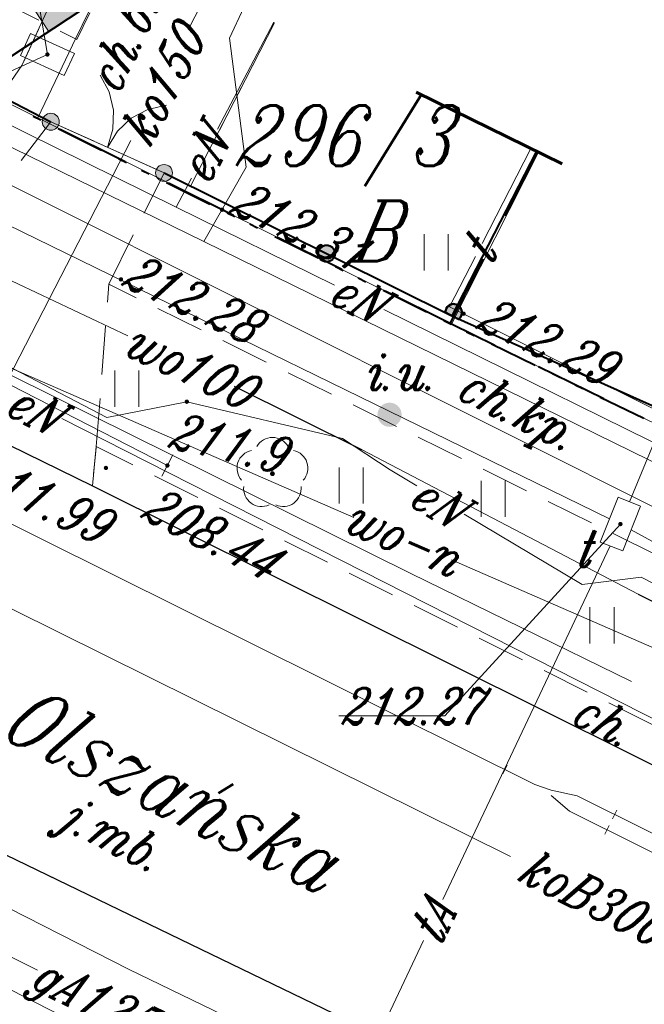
# Model space of a CAD drawing. Header units: millimetres. Extents: x -368 to -158, y 9368 to 9578.
# Tile 13 of 48: x -279 to -266, y 9486 to 9506. Entities that reach past the tile are written whole.
import ezdxf
from ezdxf.enums import TextEntityAlignment as Align

# ---------------------------------------------------------------- set-up
doc = ezdxf.new("R2010")
doc.units = ezdxf.units.MM
for name, pattern in [('Rakowicka 531_1 wstępna wersja$0$DGN Style 5', [7.845798, 3.362485, -4.483313]), ('Rakowicka 531_1 wstępna wersja$0$KTCR02-500', [1.5, 1, -0.5]), ('Rakowicka 531_1 wstępna wersja$0$KTJZ01-500', [2, 1.5, -0.5]), ('Rakowicka 531_1 wstępna wersja$0$PTTU04-500', [1.5, 1, -0.5])]:
    doc.linetypes.add(name, pattern=pattern)
for name, color, linetype, lineweight in [('-- CO_p', 51, 'Continuous', 9), ('-- CO_z', 51, 'Continuous', 9), ('Rakowicka 531_1 wstępna wersja$0$EGBD03', 250, 'Continuous', 0), ('Rakowicka 531_1 wstępna wersja$0$EGBU01', 250, 'Continuous', 0), ('Rakowicka 531_1 wstępna wersja$0$EPGPO_216', 7, 'Continuous', 0), ('Rakowicka 531_1 wstępna wersja$0$EPUPZ_251', 7, 'Continuous', 0), ('Rakowicka 531_1 wstępna wersja$0$GSLKBR', 250, 'Continuous', 13), ('Rakowicka 531_1 wstępna wersja$0$KTCR02', 250, 'Continuous', 0), ('Rakowicka 531_1 wstępna wersja$0$KTJZ01', 250, 'Continuous', 0), ('Rakowicka 531_1 wstępna wersja$0$KTKR01', 250, 'Continuous', 0), ('Rakowicka 531_1 wstępna wersja$0$KTOK05_01', 250, 'Continuous', 0), ('Rakowicka 531_1 wstępna wersja$0$KTUL01', 250, 'Continuous', 0), ('Rakowicka 531_1 wstępna wersja$0$OBOO03_02', 250, 'Continuous', 0), ('Rakowicka 531_1 wstępna wersja$0$OBOP02_01', 250, 'Continuous', 0), ('Rakowicka 531_1 wstępna wersja$0$PTTU04', 250, 'Continuous', 0), ('Rakowicka 531_1 wstępna wersja$0$SUOP03_18', 250, 'Continuous', 0), ('Rakowicka 531_1 wstępna wersja$0$SUPE_01', 250, 'Continuous', 0), ('Rakowicka 531_1 wstępna wersja$0$SUPG_01', 250, 'Continuous', 0), ('Rakowicka 531_1 wstępna wersja$0$SUPK_01', 250, 'Continuous', 0), ('Rakowicka 531_1 wstępna wersja$0$SUPT_01', 250, 'Continuous', 0), ('Rakowicka 531_1 wstępna wersja$0$SUPW_01', 250, 'Continuous', 0), ('Rakowicka 531_1 wstępna wersja$0$SUUS15_03_E', 250, 'Continuous', 0), ('Rakowicka 531_1 wstępna wersja$0$SUUS15_05_K', 250, 'Continuous', 0), ('Rakowicka 531_1 wstępna wersja$0$SUUS15_5b_K', 250, 'Continuous', 0), ('Rakowicka 531_1 wstępna wersja$0$SUUS15_7a_T', 250, 'Continuous', 0), ('Rakowicka 531_1 wstępna wersja$0$SUUS15_7b_T', 250, 'Continuous', 0), ('Rakowicka 531_1 wstępna wersja$0$SUUS25_G', 250, 'Continuous', 0), ('Rakowicka 531_1 wstępna wersja$0$SUUS31_01', 250, 'Continuous', 0), ('Rakowicka 531_1 wstępna wersja$0$SUXX_01_G', 250, 'Continuous', 0), ('Rakowicka 531_1 wstępna wersja$0$Warstwa 5', 250, 'Continuous', 0)]:
    doc.layers.add(name, color=color, linetype=linetype, lineweight=lineweight)
doc.layers.add('-- RAMKA', color=11, linetype='Continuous')
for name, color, linetype, lineweight, true_color in [('Rakowicka 531_1 wstępna wersja$0$GEPPGD', 7, 'Continuous', 13, 0x008000), ('Rakowicka 531_1 wstępna wersja$0$GUPESH', 1, 'Continuous', 0, 0xff0000), ('Rakowicka 531_1 wstępna wersja$0$GUPGSH', 7, 'Continuous', 0, 0xffd900), ('Rakowicka 531_1 wstępna wersja$0$GUPGZC', 7, 'Continuous', 13, 0x0a0909), ('Rakowicka 531_1 wstępna wersja$0$GUPKSH', 7, 'Continuous', 0, 0x803300), ('Rakowicka 531_1 wstępna wersja$0$GUPTSH', 7, 'Continuous', 0, 0xff9100)]:
    doc.layers.add(name, color=color, linetype=linetype, lineweight=lineweight, true_color=true_color)
doc.styles.add('Rakowicka 531_1 wstępna wersja$0$Style-ITALIC_1250 I 0.20944', font='ITALIC_1250.shx', dxfattribs={"oblique": 12})

# ---------------------------------------------------------------- blocks, each defined once
blk = doc.blocks.new('Rakowicka 531_1 wstępna wersja$0$GUPESH1')
at = {"layer": 'Rakowicka 531_1 wstępna wersja$0$GUPESH', "linetype": 'Continuous', "lineweight": 13}
blk.add_hatch(color=1, dxfattribs=at).paths.add_polyline_path([(0, -0.45), (-0.11647, -0.43467), (-0.225, -0.38971), (-0.3182, -0.3182), (-0.38971, -0.225), (-0.43467, -0.11647), (-0.45, 0), (-0.43467, 0.11647), (-0.38971, 0.225), (-0.3182, 0.3182), (-0.225, 0.38971), (-0.11647, 0.43467), (0, 0.45), (0.11647, 0.43467), (0.225, 0.38971), (0.3182, 0.3182), (0.38971, 0.225), (0.43467, 0.11647), (0.45, 0), (0.43467, -0.11647), (0.38971, -0.225), (0.3182, -0.3182), (0.225, -0.38971), (0.11647, -0.43467)])
blk = doc.blocks.new('Rakowicka 531_1 wstępna wersja$0$GUPKSH1')
at = {"layer": 'Rakowicka 531_1 wstępna wersja$0$GUPKSH', "linetype": 'Continuous', "lineweight": 13}
blk.add_hatch(color=36, dxfattribs=at).paths.add_polyline_path([(0, -0.45), (-0.11647, -0.43467), (-0.225, -0.38971), (-0.3182, -0.3182), (-0.38971, -0.225), (-0.43467, -0.11647), (-0.45, 0), (-0.43467, 0.11647), (-0.38971, 0.225), (-0.3182, 0.3182), (-0.225, 0.38971), (-0.11647, 0.43467), (0, 0.45), (0.11647, 0.43467), (0.225, 0.38971), (0.3182, 0.3182), (0.38971, 0.225), (0.43467, 0.11647), (0.45, 0), (0.43467, -0.11647), (0.38971, -0.225), (0.3182, -0.3182), (0.225, -0.38971), (0.11647, -0.43467)])
blk = doc.blocks.new('Rakowicka 531_1 wstępna wersja$0$OBOP02_01')
at = {"layer": 'Rakowicka 531_1 wstępna wersja$0$OBOP02_01', "linetype": 'Continuous', "lineweight": 13}
h = blk.add_hatch(color=96, dxfattribs=at)
edge = h.paths.add_edge_path()
edge.add_arc((0, 0), 0.05, 0, 360)
at = {"layer": 'Rakowicka 531_1 wstępna wersja$0$OBOP02_01', "color": 96, "linetype": 'Continuous', "lineweight": 13}
for centre, start, end in [((0, 0.375), 30.1471, 149.8529), ((-0.357, 0.116), 102.1471, 221.8529), ((0.357, 0.116), 318.1471, 77.8529), ((-0.22, -0.303), 174.1472, 293.8529), ((0.22, -0.303), 246.1471, 5.8529)]:
    blk.add_arc(centre, 0.375, start, end, dxfattribs=at)
blk = doc.blocks.new('Rakowicka 531_1 wstępna wersja$0$GUPGZC1')
at = {"layer": 'Rakowicka 531_1 wstępna wersja$0$GUPGZC', "color": 52, "linetype": 'Continuous', "lineweight": 13, "flags": 128}
blk.add_lwpolyline([(0, 2.5), (0, -2.5)], dxfattribs=at)
blk = doc.blocks.new('Rakowicka 531_1 wstępna wersja$0$GUPTSH1')
at = {"layer": 'Rakowicka 531_1 wstępna wersja$0$GUPTSH', "linetype": 'Continuous', "lineweight": 13}
blk.add_hatch(color=30, dxfattribs=at).paths.add_polyline_path([(0, -0.45), (-0.11647, -0.43467), (-0.225, -0.38971), (-0.3182, -0.3182), (-0.38971, -0.225), (-0.43467, -0.11647), (-0.45, 0), (-0.43467, 0.11647), (-0.38971, 0.225), (-0.3182, 0.3182), (-0.225, 0.38971), (-0.11647, 0.43467), (0, 0.45), (0.11647, 0.43467), (0.225, 0.38971), (0.3182, 0.3182), (0.38971, 0.225), (0.43467, 0.11647), (0.45, 0), (0.43467, -0.11647), (0.38971, -0.225), (0.3182, -0.3182), (0.225, -0.38971), (0.11647, -0.43467)])
blk = doc.blocks.new('Rakowicka 531_1 wstępna wersja$0$GSLKBR1')
at = {"layer": 'Rakowicka 531_1 wstępna wersja$0$GSLKBR', "color": 250, "linetype": 'Continuous', "lineweight": 13, "flags": 128}
for points in [[(12.99038, 7.5), (10.6066, 4.3934), (7.5, 2.00962), (3.88229, 0.51111), (0, 0)], [(0, 0), (3.88229, -0.51111), (7.5, -2.00962), (10.6066, -4.3934), (12.99038, -7.5)]]:
    blk.add_lwpolyline(points, dxfattribs=at)
blk = doc.blocks.new('Rakowicka 531_1 wstępna wersja$0$GUPGSH1')
at = {"layer": 'Rakowicka 531_1 wstępna wersja$0$GUPGSH', "linetype": 'Continuous', "lineweight": 13}
blk.add_hatch(color=250, dxfattribs=at).paths.add_polyline_path([(0, -0.45), (-0.11647, -0.43467), (-0.225, -0.38971), (-0.3182, -0.3182), (-0.38971, -0.225), (-0.43467, -0.11647), (-0.45, 0), (-0.43467, 0.11647), (-0.38971, 0.225), (-0.3182, 0.3182), (-0.225, 0.38971), (-0.11647, 0.43467), (0, 0.45), (0.11647, 0.43467), (0.225, 0.38971), (0.3182, 0.3182), (0.38971, 0.225), (0.43467, 0.11647), (0.45, 0), (0.43467, -0.11647), (0.38971, -0.225), (0.3182, -0.3182), (0.225, -0.38971), (0.11647, -0.43467)])
blk = doc.blocks.new('Rakowicka 531_1 wstępna wersja$0$RTPW02')
at = {"layer": 'Rakowicka 531_1 wstępna wersja$0$Warstwa 5', "linetype": 'Continuous', "lineweight": 13}
h = blk.add_hatch(color=250, dxfattribs=at)
edge = h.paths.add_edge_path()
edge.add_arc((0, 0), 0.045, 0, 360)
blk = doc.blocks.new('Rakowicka 531_1 wstępna wersja$0$PTTU04_01')
at = {"layer": 'Rakowicka 531_1 wstępna wersja$0$PTTU04', "color": 250, "linetype": 'Continuous', "lineweight": 13}
for p, q in [((-0.25, -0.375), (-0.25, 0.375)), ((0.25, -0.375), (0.25, 0.375))]:
    blk.add_line(p, q, dxfattribs=at)
blk = doc.blocks.new('Rakowicka 531_1 wstępna wersja$0$SUUS31_01')
at = {"layer": 'Rakowicka 531_1 wstępna wersja$0$SUUS31_01', "linetype": 'Continuous', "lineweight": 0}
h = blk.add_hatch(color=250, dxfattribs=at)
edge = h.paths.add_edge_path()
edge.add_arc((0, 0), 0.25, 0, 360)
blk = doc.blocks.new('Rakowicka 531_1 wstępna wersja$0$SUUS15_7b_T')
at = {"layer": 'Rakowicka 531_1 wstępna wersja$0$SUUS15_7b_T', "color": 30, "linetype": 'Continuous', "lineweight": 13, "flags": 128}
blk.add_lwpolyline([(-0.5, 0.25), (0.5, 0.25), (0.5, -0.25), (-0.5, -0.25), (-0.5, 0.25)], close=True, dxfattribs=at)
blk = doc.blocks.new('Rakowicka 531_1 wstępna wersja$0$SUUS15_5b_K')
at = {"layer": 'Rakowicka 531_1 wstępna wersja$0$SUUS15_5b_K', "color": 36, "linetype": 'Continuous', "lineweight": 13, "flags": 128}
blk.add_lwpolyline([(-0.5, 0.25), (0.5, 0.25), (0.5, -0.25), (-0.5, -0.25), (-0.5, 0.25)], close=True, dxfattribs=at)
blk = doc.blocks.new('Rakowicka 531_1 wstępna wersja')
at = {"layer": 'Rakowicka 531_1 wstępna wersja$0$KTOK05_01', "linetype": 'Continuous', "lineweight": 13}
h = blk.add_hatch(color=250, dxfattribs=at)
edge = h.paths.add_edge_path()
edge.add_arc((7425329.11, 5549075.17), 0.175, 0, 360)
h = blk.add_hatch(color=250, dxfattribs=at)
edge = h.paths.add_edge_path()
edge.add_arc((7425331.45, 5549074.11), 0.175, 0, 360)
at = {"layer": 'Rakowicka 531_1 wstępna wersja$0$KTOK05_01', "linetype": 'Continuous', "lineweight": 40}
h = blk.add_hatch(color=250, dxfattribs=at)
edge = h.paths.add_edge_path()
edge.add_arc((7425334.809, 5549072.444), 0.17, 0, 360)
blk.add_hatch(color=250, dxfattribs=at).paths.add_polyline_path([(7425337.263, 5549071.229), (7425337.536, 5549071.089, 1.591986)])
at = {"layer": 'Rakowicka 531_1 wstępna wersja$0$EGBD03', "color": 96, "linetype": 'Continuous', "lineweight": 13, "flags": 128}
for points in [[(7425330.541, 5549078.787), (7425329.63, 5549076.9), (7425328.84, 5549075.25), (7425311.48, 5549083.92), (7425305.85, 5549086.73), (7425303.71, 5549087.75), (7425313.32, 5549106.49), (7425334.47, 5549095.85), (7425337.41, 5549094.37), (7425337.57, 5549094.29), (7425336.35, 5549091.95), (7425336.681, 5549091.785)], [(7425377.48, 5549032.21), (7425364.05, 5549039.31), (7425363.81, 5549038.86), (7425355.7, 5549042.97), (7425349.9, 5549045.91), (7425316.05, 5549062.26), (7425311.57, 5549064.57), (7425306.63, 5549067.13), (7425295.44, 5549072.28), (7425303.71, 5549087.75), (7425305.85, 5549086.73), (7425311.48, 5549083.92), (7425328.84, 5549075.25), (7425337.39, 5549070.98), (7425355.94, 5549061.91), (7425374.38, 5549052.81), (7425383.03, 5549048.34)], [(7425339.185, 5549074.542), (7425337.39, 5549070.98), (7425328.84, 5549075.25), (7425329.63, 5549076.9), (7425330.541, 5549078.787)], [(7425357.674, 5549065.46), (7425355.94, 5549061.91), (7425337.39, 5549070.98), (7425339.185, 5549074.542)]]:
    blk.add_lwpolyline(points, dxfattribs=at)
at = {"layer": 'Rakowicka 531_1 wstępna wersja$0$EPGPO_216', "color": 8, "linetype": 'Continuous', "lineweight": 40}
for p, q in [((7425330.646, 5549074.342), (7425329.303, 5549075.011)), ((7425338.498, 5549073.226), (7425339.174, 5549074.547)), ((7425332.884, 5549073.228), (7425331.541, 5549073.897)), ((7425335.122, 5549072.114), (7425333.779, 5549072.783)), ((7425337.36, 5549071), (7425338.043, 5549072.336)), ((7425337.36, 5549071), (7425336.017, 5549071.668)), ((7425340.535, 5549069.442), (7425339.187, 5549070.101))]:
    blk.add_line(p, q, dxfattribs=at)
at = {"layer": 'Rakowicka 531_1 wstępna wersja$0$EPGPO_216', "color": 8, "linetype": 'Continuous', "lineweight": 40, "flags": 128}
blk.add_lwpolyline([(7425338.289, 5549070.541), (7425337.39, 5549070.98), (7425337.36, 5549071)], dxfattribs=at)
at = {"layer": 'Rakowicka 531_1 wstępna wersja$0$EPUPZ_251', "color": 8, "linetype": 'Continuous', "lineweight": 40}
for p, q in [((7425328.748, 5549075.284), (7425328.905, 5549075.206)), ((7425329.263, 5549075.027), (7425330.158, 5549074.581)), ((7425330.516, 5549074.403), (7425330.673, 5549074.325)), ((7425330.986, 5549074.169), (7425331.143, 5549074.091)), ((7425331.501, 5549073.913), (7425332.396, 5549073.467)), ((7425332.754, 5549073.289), (7425332.911, 5549073.211)), ((7425333.224, 5549073.055), (7425333.381, 5549072.977)), ((7425333.739, 5549072.798), (7425334.634, 5549072.353)), ((7425334.992, 5549072.174), (7425335.149, 5549072.096)), ((7425335.462, 5549071.94), (7425335.619, 5549071.862)), ((7425335.977, 5549071.684), (7425336.872, 5549071.238)), ((7425337.23, 5549071.06), (7425337.386, 5549070.982)), ((7425337.701, 5549070.828), (7425337.858, 5549070.751)), ((7425338.217, 5549070.575), (7425339.116, 5549070.136)), ((7425339.475, 5549069.96), (7425339.632, 5549069.884)), ((7425339.947, 5549069.73), (7425340.104, 5549069.653)), ((7425340.463, 5549069.477), (7425341.362, 5549069.038))]:
    blk.add_line(p, q, dxfattribs=at)
at = {"layer": 'Rakowicka 531_1 wstępna wersja$0$GEPPGD', "color": 250, "linetype": 'Rakowicka 531_1 wstępna wersja$0$DGN Style 5', "lineweight": 70, "flags": 128}
blk.add_lwpolyline([(7425284.958, 5549147.04), (7425252.6, 5549083.92), (7425409.418, 5549006.623), (7425423.137, 5549033.307), (7425330.222, 5549078.944), (7425348.524, 5549115.33), (7425284.958, 5549147.04)], close=True, dxfattribs=at)
at = {"layer": 'Rakowicka 531_1 wstępna wersja$0$KTCR02', "color": 250, "linetype": 'Rakowicka 531_1 wstępna wersja$0$KTCR02-500', "lineweight": 13, "flags": 128}
for points in [[(7425333.736, 5549077.218), (7425331.999, 5549073.838), (7425331.45, 5549074.11), (7425329.11, 5549075.17), (7425323.34, 5549078.15), (7425320.623, 5549079.425)], [(7425331.45, 5549074.11), (7425331.999, 5549073.838), (7425337.4, 5549071.159), (7425342.52, 5549068.86), (7425343.34, 5549068.38), (7425352.56, 5549063.64)], [(7425348.54, 5549058.38), (7425329.97, 5549067.64), (7425330.048, 5549068.427)], [(7425349.93, 5549046.35), (7425349.81, 5549047.32), (7425349.48, 5549048.16), (7425349.02, 5549048.91), (7425348.39, 5549049.58), (7425347.2, 5549050.41), (7425346.1, 5549051.08), (7425336.01, 5549056.22), (7425318.45, 5549064.72)]]:
    blk.add_lwpolyline(points, dxfattribs=at)
blk.add_lwpolyline([(7425322.21, 5549075.85), (7425327.59, 5549073.18), (7425329.11, 5549075.17), (7425323.34, 5549078.15), (7425322.21, 5549075.85)], close=True, dxfattribs=at)
at = {"layer": 'Rakowicka 531_1 wstępna wersja$0$KTJZ01', "color": 250, "linetype": 'Rakowicka 531_1 wstępna wersja$0$KTJZ01-500', "lineweight": 13, "flags": 128}
for points in [[(7425302.84, 5549081.09), (7425303.26, 5549080.9), (7425315.16, 5549074.94), (7425320.45, 5549072.38), (7425324.79, 5549070.18), (7425329.97, 5549067.64), (7425348.54, 5549058.38), (7425354.22, 5549055.61), (7425357.67, 5549053.91), (7425362.03, 5549051.7), (7425363.18, 5549051.07), (7425368.65, 5549048.38), (7425372.69, 5549046.37), (7425377.06, 5549044.2), (7425384.6, 5549040.44), (7425387.82, 5549038.8), (7425393.82, 5549035.85), (7425394.13, 5549035.69), (7425398.63, 5549033.36), (7425412.124, 5549026.776), (7425418.203, 5549023.709)], [(7425349.93, 5549046.35), (7425349.81, 5549047.32), (7425349.48, 5549048.16), (7425349.02, 5549048.91), (7425348.39, 5549049.58), (7425347.2, 5549050.41), (7425346.1, 5549051.08), (7425336.01, 5549056.22), (7425318.45, 5549064.72), (7425312.37, 5549067.76), (7425311.94, 5549068.09), (7425302.89, 5549072.63), (7425297.097, 5549075.304)], [(7425329.11, 5549075.17), (7425331.45, 5549074.11), (7425330.31, 5549071.81)], [(7425330.05, 5549068.45), (7425329.97, 5549067.64), (7425324.79, 5549070.18), (7425325.168, 5549070.494)]]:
    blk.add_lwpolyline(points, dxfattribs=at)
at = {"layer": 'Rakowicka 531_1 wstępna wersja$0$KTKR01', "color": 250, "linetype": 'Continuous', "lineweight": 30, "flags": 128}
for points in [[(7425302.84, 5549081.09), (7425303.26, 5549080.9), (7425315.16, 5549074.94), (7425320.45, 5549072.38), (7425324.79, 5549070.18), (7425329.97, 5549067.64), (7425348.54, 5549058.38), (7425354.22, 5549055.61), (7425357.67, 5549053.91), (7425362.03, 5549051.7), (7425363.18, 5549051.07), (7425368.65, 5549048.38), (7425372.69, 5549046.37), (7425377.06, 5549044.2), (7425384.6, 5549040.44), (7425387.82, 5549038.8), (7425393.82, 5549035.85), (7425394.13, 5549035.69), (7425398.63, 5549033.36), (7425412.124, 5549026.776), (7425418.203, 5549023.709)], [(7425288.96, 5549073.88), (7425290.75, 5549075.76), (7425292.94, 5549076.53), (7425295.17, 5549076.23), (7425297.097, 5549075.304), (7425302.89, 5549072.63), (7425311.94, 5549068.09), (7425312.37, 5549067.76), (7425318.45, 5549064.72), (7425336.01, 5549056.22), (7425346.1, 5549051.08)]]:
    blk.add_lwpolyline(points, dxfattribs=at)
at = {"layer": 'Rakowicka 531_1 wstępna wersja$0$KTOK05_01', "color": 250, "linetype": 'Continuous', "lineweight": 40}
for p, q in [((7425323.34, 5549078.15), (7425329.11, 5549075.17)), ((7425339.146, 5549074.561), (7425337.4, 5549071.159))]:
    blk.add_line(p, q, dxfattribs=at)
at = {"layer": 'Rakowicka 531_1 wstępna wersja$0$KTOK05_01', "color": 250, "linetype": 'Continuous', "lineweight": 13}
blk.add_line((7425331.45, 5549074.11), (7425329.11, 5549075.17), dxfattribs=at)
at = {"layer": 'Rakowicka 531_1 wstępna wersja$0$KTOK05_01', "color": 250, "linetype": 'Continuous', "lineweight": 40, "flags": 128}
blk.add_lwpolyline([(7425331.45, 5549074.11), (7425337.4, 5549071.159), (7425342.52, 5549068.86)], dxfattribs=at)
for points in [[(7425337.258, 5549071.232), (7425337.541, 5549071.087, 1.567994), (7425337.258, 5549071.232)], [(7425337.263, 5549071.229), (7425337.536, 5549071.089, 1.591986), (7425337.263, 5549071.229)]]:
    blk.add_lwpolyline(points, format="xyb", close=True, dxfattribs=at)
at = {"layer": 'Rakowicka 531_1 wstępna wersja$0$KTOK05_01', "color": 250, "linetype": 'Continuous', "lineweight": 13}
for centre in [(7425329.11, 5549075.17), (7425331.45, 5549074.11)]:
    blk.add_circle(centre, 0.175, dxfattribs=at)
at = {"layer": 'Rakowicka 531_1 wstępna wersja$0$KTOK05_01', "color": 250, "linetype": 'Continuous', "lineweight": 40}
for radius in [0.175, 0.17]:
    blk.add_circle((7425334.809, 5549072.444), radius, dxfattribs=at)
at = {"layer": 'Rakowicka 531_1 wstępna wersja$0$OBOO03_02', "color": 8, "linetype": 'Continuous', "lineweight": 40, "flags": 128}
blk.add_lwpolyline([(7425307.907, 5549056.659), (7425314.056, 5549068.167), (7425316.673, 5549068.867), (7425331.209, 5549078.459)], dxfattribs=at)
at = {"layer": 'Rakowicka 531_1 wstępna wersja$0$OBOO03_02', "color": 8, "linetype": 'Continuous', "lineweight": 0, "flags": 128}
blk.add_lwpolyline([(7425329.062, 5549077.043), (7425329.729, 5549077.483), (7425329.454, 5549077.901), (7425328.786, 5549077.46), (7425329.062, 5549077.043)], close=True, dxfattribs=at)
at = {"layer": 'Rakowicka 531_1 wstępna wersja$0$OBOO03_02', "color": 8, "linetype": 'Continuous', "lineweight": 0, "extrusion": (0, 0, -1)}
blk.add_solid([(-7425329.062, 5549077.043), (-7425329.729, 5549077.483), (-7425328.786, 5549077.46), (-7425329.454, 5549077.901)], dxfattribs=at)
at = {"layer": 'Rakowicka 531_1 wstępna wersja$0$PTTU04', "color": 250, "linetype": 'Rakowicka 531_1 wstępna wersja$0$PTTU04-500', "lineweight": 13, "flags": 128}
for points in [[(7425330.576, 5549078.77), (7425329.65, 5549076.87), (7425324.27, 5549079.6), (7425325.95, 5549082.861), (7425326.44, 5549082.62), (7425326.71, 5549082.96), (7425330.83, 5549080.98), (7425335.74, 5549090.87), (7425336.123, 5549090.675)], [(7425339.146, 5549074.561), (7425337.4, 5549071.159), (7425331.999, 5549073.838), (7425333.736, 5549077.218)]]:
    blk.add_lwpolyline(points, dxfattribs=at)
blk.add_lwpolyline([(7425330.05, 5549068.45), (7425330.31, 5549071.81), (7425351.45, 5549061.35), (7425350.42, 5549059.59), (7425349.24, 5549058.85), (7425330.05, 5549068.45)], close=True, dxfattribs=at)
at = {"layer": 'Rakowicka 531_1 wstępna wersja$0$SUOP03_18', "color": 5, "linetype": 'Continuous', "lineweight": 30, "flags": 128}
for points in [[(7425332.9, 5549069.7), (7425335.53, 5549068.39)], [(7425341.25, 5549065.4), (7425343.91, 5549064.07)]]:
    blk.add_lwpolyline(points, dxfattribs=at)
at = {"layer": 'Rakowicka 531_1 wstępna wersja$0$SUPE_01', "color": 1, "linetype": 'Continuous', "lineweight": 13, "flags": 128}
for points in [[(7425332.27, 5549072.69), (7425333.15, 5549074.23), (7425332.8, 5549076.9), (7425333.099, 5549077.531)], [(7425334.97, 5549071.789), (7425331.7, 5549073.4), (7425324.239, 5549077.092)], [(7425332.552, 5549075.014), (7425333.719, 5549077.226)], [(7425343.689, 5549067.088), (7425332.27, 5549072.69), (7425326.044, 5549075.74)], [(7425331.7, 5549073.4), (7425332.02, 5549074.005)], [(7425345.327, 5549071.525), (7425343.51, 5549067.58), (7425335.992, 5549071.285)], [(7425336.673, 5549067.64), (7425336.12, 5549067.97), (7425335.14, 5549068.62), (7425331.92, 5549069.38), (7425330.27, 5549069.05), (7425326.07, 5549071.24), (7425325.479, 5549071.198)], [(7425329.336, 5549069.03), (7425344.45, 5549061.35), (7425344.77, 5549061.52), (7425344.77, 5549061.22), (7425346.036, 5549060.601)], [(7425346.051, 5549060.882), (7425345.57, 5549061.25), (7425343.65, 5549064.55), (7425341.31, 5549065.75), (7425340.09, 5549065.6), (7425337.652, 5549067.055)]]:
    blk.add_lwpolyline(points, dxfattribs=at)
at = {"layer": 'Rakowicka 531_1 wstępna wersja$0$SUPG_01', "color": 52, "linetype": 'Continuous', "lineweight": 13, "flags": 128}
for points in [[(7425320.982, 5549073.468), (7425331.52, 5549068.06)], [(7425308.266, 5549068.081), (7425309.79, 5549067.35), (7425311.99, 5549066.1), (7425320.54, 5549061.75), (7425328.834, 5549057.626)], [(7425355.592, 5549045.489), (7425349.9, 5549048.35), (7425330.73, 5549057.64), (7425325.05, 5549060.53)]]:
    blk.add_lwpolyline(points, dxfattribs=at)
at = {"layer": 'Rakowicka 531_1 wstępna wersja$0$SUPK_01', "color": 36, "linetype": 'Continuous', "lineweight": 13, "flags": 128}
for points in [[(7425331.99, 5549077.154), (7425332.369, 5549077.889)], [(7425326.29, 5549066.09), (7425330.767, 5549074.78)], [(7425327.404, 5549065.539), (7425338.611, 5549059.976)]]:
    blk.add_lwpolyline(points, dxfattribs=at)
at = {"layer": 'Rakowicka 531_1 wstępna wersja$0$SUPT_01', "color": 30, "linetype": 'Continuous', "lineweight": 13, "flags": 128}
for points in [[(7425340.655, 5549066.96), (7425314.542, 5549079.733)], [(7425321.226, 5549077.332), (7425328.46, 5549073.77), (7425342.577, 5549066.693)], [(7425338.021, 5549072.652), (7425339.027, 5549074.619)], [(7425341.07, 5549067.312), (7425341.81, 5549069.11), (7425337.35, 5549071.34), (7425337.883, 5549072.383)], [(7425343.125, 5549065.617), (7425341.101, 5549066.729)], [(7425340.666, 5549066.397), (7425337.213, 5549059.085)], [(7425334.538, 5549054.004), (7425328.02, 5549057.35), (7425313.882, 5549064.295)], [(7425336.812, 5549058.236), (7425334.867, 5549054.116)]]:
    blk.add_lwpolyline(points, dxfattribs=at)
at = {"layer": 'Rakowicka 531_1 wstępna wersja$0$SUPW_01', "color": 5, "linetype": 'Continuous', "lineweight": 13}
blk.add_line((7425328.544, 5549076.403), (7425328.854, 5549077.079), dxfattribs=at)
at = {"layer": 'Rakowicka 531_1 wstępna wersja$0$SUPW_01', "color": 5, "linetype": 'Continuous', "lineweight": 13, "flags": 128}
for points in [[(7425328.51, 5549076.33), (7425329.306, 5549078.062)], [(7425317.346, 5549077.395), (7425321.45, 5549075.51), (7425324.16, 5549074.09), (7425326.15, 5549072.89), (7425330.699, 5549070.74)], [(7425325.82, 5549071.15), (7425328.21, 5549076.18), (7425329.04, 5549076.56)], [(7425341.111, 5549063.596), (7425336.55, 5549065.83), (7425325.82, 5549071.15), (7425328.21, 5549076.18), (7425329.04, 5549076.56)], [(7425326.15, 5549072.89), (7425326.32, 5549073.16), (7425328.51, 5549076.33)], [(7425325.82, 5549071.15), (7425335.375, 5549066.986)], [(7425333.309, 5549069.496), (7425335.53, 5549068.39), (7425341.25, 5549065.4), (7425343.91, 5549064.07), (7425348.76, 5549061.49), (7425349.13, 5549061.38), (7425351.15, 5549060.41), (7425355.237, 5549058.261)], [(7425337.39, 5549066.107), (7425349.59, 5549060.79), (7425350.745, 5549060.174)]]:
    blk.add_lwpolyline(points, dxfattribs=at)
at = {"layer": 'Rakowicka 531_1 wstępna wersja$0$SUUS15_05_K', "color": 36, "linetype": 'Continuous', "lineweight": 13, "flags": 128}
blk.add_lwpolyline([(7425329.04, 5549076.56), (7425328.673, 5549078.758), (7425326.288, 5549078.758)], dxfattribs=at)
at = {"layer": 'Rakowicka 531_1 wstępna wersja$0$SUUS15_7a_T', "color": 30, "linetype": 'Continuous', "lineweight": 13, "flags": 128}
blk.add_lwpolyline([(7425340.88, 5549066.85), (7425337.25, 5549062.885), (7425335.059, 5549062.885)], dxfattribs=at)
at = {"layer": 'Rakowicka 531_1 wstępna wersja$0$KTOK05_01', "color": 250, "linetype": 'Continuous', "lineweight": 13, "xscale": 0.1, "yscale": 0.1, "zscale": 0.1, "rotation": 65.62987995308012}
blk.add_blockref('Rakowicka 531_1 wstępna wersja$0$GSLKBR1', (7425330.28, 5549074.64), dxfattribs=at)
at = {"layer": 'Rakowicka 531_1 wstępna wersja$0$OBOP02_01', "color": 96, "linetype": 'Continuous', "lineweight": 13}
blk.add_blockref('Rakowicka 531_1 wstępna wersja$0$OBOP02_01', (7425333.69, 5549067.89), dxfattribs=at)
at = {"layer": 'Rakowicka 531_1 wstępna wersja$0$PTTU04', "color": 250, "linetype": 'Continuous', "lineweight": 13}
for p in [(7425337.073, 5549072.471), (7425330.68, 5549069.651), (7425335.316, 5549067.647), (7425338.25, 5549067.371), (7425340.5, 5549064.755)]:
    blk.add_blockref('Rakowicka 531_1 wstępna wersja$0$PTTU04_01', p, dxfattribs=at)
at = {"layer": 'Rakowicka 531_1 wstępna wersja$0$SUUS15_03_E', "color": 1, "linetype": 'Continuous', "lineweight": 13, "xscale": 0.1, "yscale": 0.1, "zscale": 0.1}
blk.add_blockref('Rakowicka 531_1 wstępna wersja$0$GUPESH1', (7425331.92, 5549069.38), dxfattribs=at)
at = {"layer": 'Rakowicka 531_1 wstępna wersja$0$SUUS15_05_K', "color": 36, "linetype": 'Continuous', "lineweight": 13, "xscale": 0.1, "yscale": 0.1, "zscale": 0.1}
blk.add_blockref('Rakowicka 531_1 wstępna wersja$0$GUPKSH1', (7425329.04, 5549076.56), dxfattribs=at)
at = {"layer": 'Rakowicka 531_1 wstępna wersja$0$SUUS15_5b_K', "color": 36, "linetype": 'Continuous', "lineweight": 13, "rotation": 335.2246362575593}
blk.add_blockref('Rakowicka 531_1 wstępna wersja$0$SUUS15_5b_K', (7425329.04, 5549076.56), dxfattribs=at)
at = {"layer": 'Rakowicka 531_1 wstępna wersja$0$SUUS15_7a_T', "color": 30, "linetype": 'Continuous', "lineweight": 13, "xscale": 0.1, "yscale": 0.1, "zscale": 0.1}
blk.add_blockref('Rakowicka 531_1 wstępna wersja$0$GUPTSH1', (7425340.88, 5549066.85), dxfattribs=at)
at = {"layer": 'Rakowicka 531_1 wstępna wersja$0$SUUS15_7b_T', "color": 30, "linetype": 'Continuous', "lineweight": 13, "rotation": 248.3046734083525}
blk.add_blockref('Rakowicka 531_1 wstępna wersja$0$SUUS15_7b_T', (7425340.88, 5549066.85), dxfattribs=at)
at = {"layer": 'Rakowicka 531_1 wstępna wersja$0$SUUS25_G', "color": 250, "linetype": 'Continuous', "lineweight": 13, "xscale": 0.1, "yscale": 0.1, "zscale": 0.1}
blk.add_blockref('Rakowicka 531_1 wstępna wersja$0$GUPGSH1', (7425331.52, 5549068.06), dxfattribs=at)
at = {"layer": 'Rakowicka 531_1 wstępna wersja$0$SUUS31_01', "color": 250, "linetype": 'Continuous', "lineweight": 0}
blk.add_blockref('Rakowicka 531_1 wstępna wersja$0$SUUS31_01', (7425336.11, 5549069.11), dxfattribs=at)
at = {"layer": 'Rakowicka 531_1 wstępna wersja$0$SUXX_01_G', "color": 52, "linetype": 'Continuous', "lineweight": 13, "xscale": 0.1, "yscale": 0.1, "zscale": 0.1, "rotation": 332.6674407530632}
blk.add_blockref('Rakowicka 531_1 wstępna wersja$0$GUPGZC1', (7425331.52, 5549068.06), dxfattribs=at)
at = {"layer": 'Rakowicka 531_1 wstępna wersja$0$Warstwa 5', "color": 250, "linetype": 'Continuous', "lineweight": 13}
for p in [(7425332.65, 5549073.35), (7425330.56, 5549071.91), (7425337.64, 5549071.2), (7425330.25, 5549068.01)]:
    blk.add_blockref('Rakowicka 531_1 wstępna wersja$0$RTPW02', p, dxfattribs=at)
at = {"layer": 'Rakowicka 531_1 wstępna wersja$0$EGBD03', "color": 96, "linetype": 'Continuous', "lineweight": 30, "insert": (7425335.176, 5549073.839), "char_height": 1.25, "attachment_point": 8, "line_spacing_factor": 0.6, "style": 'Rakowicka 531_1 wstępna wersja$0$Style-ITALIC_1250 I 0.20944'}
blk.add_mtext('\\H1x;\\W0.8;296/3', dxfattribs=at)
at = {"layer": 'Rakowicka 531_1 wstępna wersja$0$EGBU01', "color": 96, "linetype": 'Continuous', "lineweight": 30, "insert": (7425335.855, 5549072.284), "char_height": 1.25, "attachment_point": 8, "line_spacing_factor": 0.6, "style": 'Rakowicka 531_1 wstępna wersja$0$Style-ITALIC_1250 I 0.20944'}
blk.add_mtext('\\H1x;\\W0.8;B', dxfattribs=at)
at = {"layer": 'Rakowicka 531_1 wstępna wersja$0$KTCR02', "color": 250, "linetype": 'Continuous', "lineweight": 13, "style": 'Rakowicka 531_1 wstępna wersja$0$Style-ITALIC_1250 I 0.20944', "oblique": 12, "width": 0.8}
for s, rotation, p in [('ch.bt.', 65.3009, (7425331.009, 5549076.815)), ('ch.kp.', 333.674, (7425338.63, 5549068.895)), ('ch.', 333.4967, (7425340.396, 5549062.469))]:
    blk.add_text(s, height=0.75, rotation=rotation, dxfattribs=at).set_placement(p, align=Align.CENTER)
at = {"layer": 'Rakowicka 531_1 wstępna wersja$0$KTJZ01', "color": 250, "linetype": 'Continuous', "lineweight": 13, "style": 'Rakowicka 531_1 wstępna wersja$0$Style-ITALIC_1250 I 0.20944', "oblique": 12, "width": 0.8}
blk.add_text('j.mb.', height=0.75, rotation=333.4935, dxfattribs=at).set_placement((7425330.243, 5549060.103), align=Align.CENTER)
at = {"layer": 'Rakowicka 531_1 wstępna wersja$0$KTUL01', "color": 250, "linetype": 'Continuous', "lineweight": 30, "style": 'Rakowicka 531_1 wstępna wersja$0$Style-ITALIC_1250 I 0.20944', "oblique": 12, "width": 0.8}
blk.add_text('Olszańska', height=1.25, rotation=333.7, dxfattribs=at).set_placement((7425328.032, 5549062.468))
at = {"layer": 'Rakowicka 531_1 wstępna wersja$0$SUPE_01', "color": 1, "linetype": 'Continuous', "lineweight": 13, "style": 'Rakowicka 531_1 wstępna wersja$0$Style-ITALIC_1250 I 0.20944', "oblique": 12, "width": 0.8}
for rotation, p in [(62.1759, (7425332.286, 5549074.51)), (333.7658, (7425335.481, 5549071.537)), (333.0628, (7425328.797, 5549069.228)), (329.1638, (7425337.14, 5549067.309))]:
    blk.add_text('eN', height=0.75, rotation=rotation, dxfattribs=at).set_placement(p, align=Align.MIDDLE_CENTER)
at = {"layer": 'Rakowicka 531_1 wstępna wersja$0$SUPG_01', "color": 250, "linetype": 'Continuous', "lineweight": 13, "style": 'Rakowicka 531_1 wstępna wersja$0$Style-ITALIC_1250 I 0.20944', "oblique": 12, "width": 0.8}
blk.add_text('gA125-n', height=0.75, rotation=333.5658, dxfattribs=at).set_placement((7425330.574, 5549056.761), align=Align.MIDDLE_CENTER)
at = {"layer": 'Rakowicka 531_1 wstępna wersja$0$SUPK_01', "color": 36, "linetype": 'Continuous', "lineweight": 13, "style": 'Rakowicka 531_1 wstępna wersja$0$Style-ITALIC_1250 I 0.20944', "oblique": 12, "width": 0.8}
for s, rotation, p in [('ko150', 62.7417, (7425331.42, 5549075.945)), ('koB300', 333.6038, (7425340.326, 5549059.125))]:
    blk.add_text(s, height=0.75, rotation=rotation, dxfattribs=at).set_placement(p, align=Align.MIDDLE_CENTER)
at = {"layer": 'Rakowicka 531_1 wstępna wersja$0$SUPT_01', "color": 30, "linetype": 'Continuous', "lineweight": 13, "style": 'Rakowicka 531_1 wstępna wersja$0$Style-ITALIC_1250 I 0.20944', "oblique": 12, "width": 0.8}
for s, rotation, p in [('t', 62.9144, (7425337.952, 5549072.518)), ('tA', 64.7223, (7425337.001, 5549058.666))]:
    blk.add_text(s, height=0.75, rotation=rotation, dxfattribs=at).set_placement(p, align=Align.MIDDLE_CENTER)
at = {"layer": 'Rakowicka 531_1 wstępna wersja$0$SUPW_01', "color": 5, "linetype": 'Continuous', "lineweight": 13, "style": 'Rakowicka 531_1 wstępna wersja$0$Style-ITALIC_1250 I 0.20944', "oblique": 12, "width": 0.8}
for s, rotation, p in [('wo100', 334.7049, (7425332.006, 5549070.123)), ('wo-n', 336.4503, (7425336.398, 5549066.582))]:
    blk.add_text(s, height=0.75, rotation=rotation, dxfattribs=at).set_placement(p, align=Align.MIDDLE_CENTER)
at = {"layer": 'Rakowicka 531_1 wstępna wersja$0$SUUS15_03_E', "color": 1, "linetype": 'Continuous', "lineweight": 13, "insert": (7425331.507, 5549068.444), "char_height": 0.75, "attachment_point": 7, "rotation": 346.7196, "line_spacing_factor": 0.6, "style": 'Rakowicka 531_1 wstępna wersja$0$Style-ITALIC_1250 I 0.20944'}
blk.add_mtext('\\H1x;\\W0.8;211.9', dxfattribs=at)
at = {"layer": 'Rakowicka 531_1 wstępna wersja$0$SUUS15_7a_T', "color": 30, "linetype": 'Continuous', "lineweight": 13, "insert": (7425335.106, 5549062.707), "char_height": 0.75, "attachment_point": 7, "rotation": 359.9998, "line_spacing_factor": 0.6, "style": 'Rakowicka 531_1 wstępna wersja$0$Style-ITALIC_1250 I 0.20944'}
blk.add_mtext('\\H1x;\\W0.8;212.27', dxfattribs=at)
at = {"layer": 'Rakowicka 531_1 wstępna wersja$0$SUUS15_7b_T', "color": 30, "linetype": 'Continuous', "lineweight": 13, "insert": (7425339.949, 5549065.965), "char_height": 0.75, "attachment_point": 7, "rotation": 359.9998, "line_spacing_factor": 0.6, "style": 'Rakowicka 531_1 wstępna wersja$0$Style-ITALIC_1250 I 0.20944'}
blk.add_mtext('\\H1x;\\W0.8;t', dxfattribs=at)
at = {"layer": 'Rakowicka 531_1 wstępna wersja$0$SUUS25_G', "color": 250, "linetype": 'Continuous', "lineweight": 13, "insert": (7425330.941, 5549067.002), "char_height": 0.75, "attachment_point": 7, "rotation": 332.834, "line_spacing_factor": 0.6, "style": 'Rakowicka 531_1 wstępna wersja$0$Style-ITALIC_1250 I 0.20944'}
blk.add_mtext('\\H1x;\\W0.8;208.44', dxfattribs=at)
at = {"layer": 'Rakowicka 531_1 wstępna wersja$0$SUUS31_01', "color": 250, "linetype": 'Continuous', "lineweight": 13, "style": 'Rakowicka 531_1 wstępna wersja$0$Style-ITALIC_1250 I 0.20944', "oblique": 12, "width": 0.8}
blk.add_text('i.u.', height=0.75, dxfattribs=at).set_placement((7425335.604, 5549069.622))
at = {"layer": 'Rakowicka 531_1 wstępna wersja$0$Warstwa 5', "color": 250, "linetype": 'Continuous', "lineweight": 13, "char_height": 0.75, "attachment_point": 7, "line_spacing_factor": 0.6, "style": 'Rakowicka 531_1 wstępna wersja$0$Style-ITALIC_1250 I 0.20944'}
for s, insert, rotation in [('\\H1x;\\W0.8;212.31', (7425332.783, 5549073.309), 334.0954), ('\\H1x;\\W0.8;212.28', (7425330.546, 5549071.798), 334.9218), ('\\H1x;\\W0.8;212.29', (7425337.862, 5549070.908), 335.3881), ('\\H1x;\\W0.8;211.99', (7425327.424, 5549067.669), 334.9536)]:
    blk.add_mtext(s, dxfattribs=dict(at, insert=insert, rotation=rotation))
blk = doc.blocks.new('-- 5012_SX_110_280')
at = {"color": 11, "linetype": 'Continuous'}
blk.add_line((0, 0.1), (0, -0.1), dxfattribs=at)

msp = doc.modelspace()

# ---------------------------------------------------------------- linework, layer by layer
at = {"layer": '-- CO_p', "ltscale": 2}
msp.add_lwpolyline([(-258.971, 9485.703), (-267.801, 9490.1), (-268.182, 9490.422)], dxfattribs=at)
at = {"layer": '-- CO_z'}
msp.add_lwpolyline([(-258.815, 9486.016), (-267.645, 9490.414), (-268.183, 9490.537), (-268.518, 9490.653), (-313.673, 9513.142)], dxfattribs=at)

# ---------------------------------------------------------------- block references
at = {"layer": '-- CO_p', "zscale": 2, "rotation": 333.5249005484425}
for p in [(-266.872, 9490.029), (-267.028, 9489.715)]:
    msp.add_blockref('-- 5012_SX_110_280', p, dxfattribs=at)
at = {"layer": '-- CO_z', "zscale": 2, "rotation": 333.5248969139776}
msp.add_blockref('-- 5012_SX_110_280', (-269.135, 9490.961), dxfattribs=at)
at = {"layer": '-- RAMKA'}
msp.add_blockref('Rakowicka 531_1 wstępna wersja', (-7425607.631, -5539570.812), dxfattribs=at)

doc.saveas('drawing.dxf')
